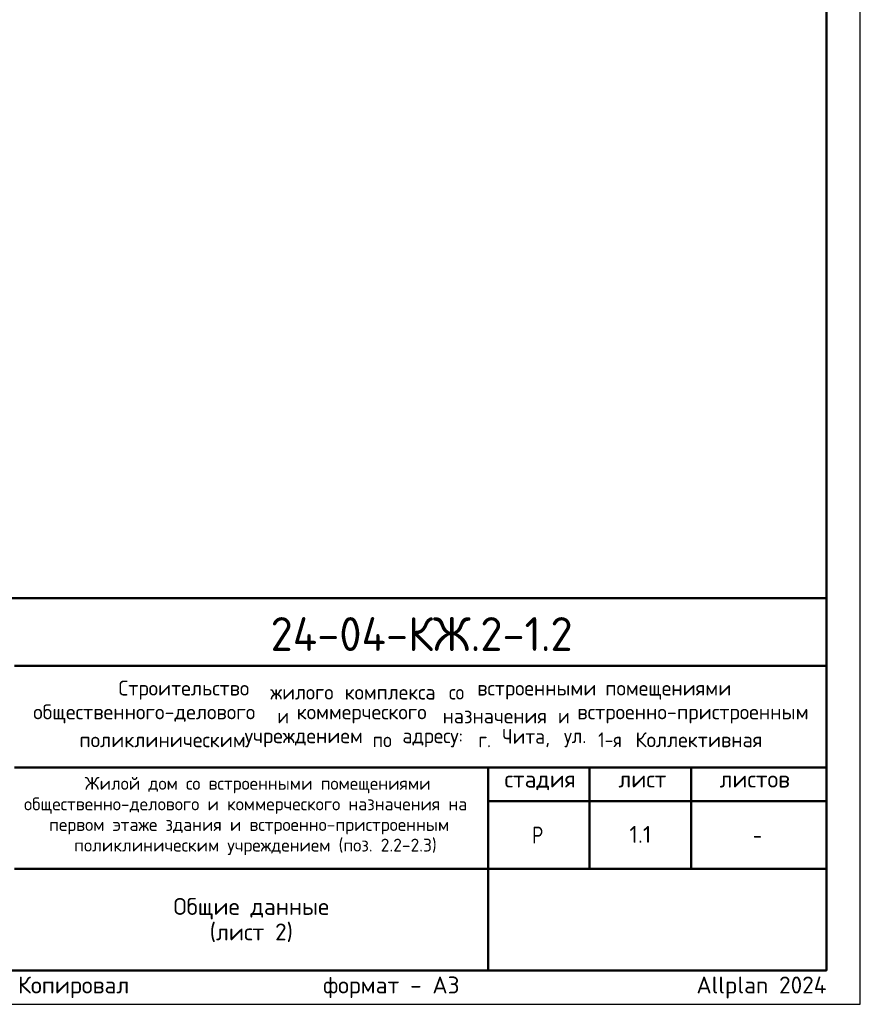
# Model space of a CAD drawing. Header units: millimetres. Extents: x 0 to 50400, y 0 to 35640.
# Tile 3 of 4: x 35493 to 50400, y 0 to 17454. Entities that reach past the tile are written whole.
import ezdxf

# ---------------------------------------------------------------- set-up
doc = ezdxf.new("R2010")
doc.units = ezdxf.units.MM
doc.layers.add('Standard', color=7, linetype='Continuous', lineweight=25)
doc.layers.add('Надписи', color=7, linetype='Continuous', lineweight=25)
doc.styles.add('ARIAL', font='arial.ttf')
doc.styles.add('ISOCPEUR', font='isocpeur.ttf')

msp = doc.modelspace()

# ---------------------------------------------------------------- linework, layer by layer
at = {"layer": 'Standard', "color": 7, "linetype": 'Continuous', "lineweight": 50, "transparency": 33554687}
for p, q in [((27600, 7200), (49800, 7200)), ((35400, 6000), (49800, 6000)), ((35400, 4200), (49800, 4200)), ((43800, 2400), (43800, 4200)), ((45600, 2400), (45600, 4200)), ((47400, 2400), (47400, 4200)), ((43800, 3600), (49800, 3600)), ((35400, 2400), (49800, 2400)), ((43800, 600), (43800, 2400)), ((43800, 600), (43800, 2400))]:
    msp.add_line(p, q, dxfattribs=at)
at = {"layer": 'Standard', "color": 7, "linetype": 'Continuous', "lineweight": 25, "transparency": 33554687}
for p, q in [((49800, 600), (49800, 7200)), ((27600, 600), (49800, 600)), ((27600, 600), (49800, 600)), ((27600, 600), (49800, 600))]:
    msp.add_line(p, q, dxfattribs=at)
msp.add_lwpolyline([(0, 0), (50400, 0), (50400, 35640), (0, 35640), (0, 0)], close=True, dxfattribs=at)
msp.add_lwpolyline([(0, 0), (50400, 0), (50400, 35640), (0, 35640), (0, 0)], close=True, dxfattribs=at)
msp.add_lwpolyline([(0, 0), (50400, 0), (50400, 35640), (0, 35640), (0, 0)], close=True, dxfattribs=at)
at = {"layer": 'Standard', "color": 7, "linetype": 'Continuous', "lineweight": 50, "transparency": 33554687}
msp.add_lwpolyline([(2400, 35040), (49800, 35040), (49800, 600), (2400, 600), (2400, 35040)], close=True, dxfattribs=at)

# ---------------------------------------------------------------- texts
at = {"layer": 'Standard', "color": 7, "linetype": 'Continuous', "lineweight": 50, "transparency": 33554687, "insert": (39942, 6262), "char_height": 600, "width": 5924.13, "attachment_point": 7, "style": 'ISOCPEUR'}
msp.add_mtext('\\W0.96;24-04-КЖ.2-1.2', dxfattribs=at)
at = {"layer": 'Standard', "color": 7, "linetype": 'Continuous', "lineweight": 25, "transparency": 33554687, "attachment_point": 7, "style": 'ISOCPEUR'}
for s, insert, char_height, width in [('\\W0.98;Строительство ', (37245, 5402), 264, 2820.83), ('\\W0.96;жилого ', (39937, 5402), 264, 1446.12), ('\\W0.97;комплекса ', (41257, 5402), 264, 1975.29), ('\\W0.90;со ', (43105, 5402), 264, 620.97), ('\\W0.98;встроенными ', (43607, 5402), 264, 2398.16), ('\\W0.98;помещениями', (45877, 5402), 264, 2292.21), ('\\W0.99;общественного-делового ', (35733, 4980), 264, 4457.19), ('\\W0.87;и ', (40063, 4980), 264, 457.48), ('\\W0.98;коммерческого ', (40406, 4980), 264, 2714.91), ('\\W0.97;назначения ', (42993, 4980), 264, 2173.24), ('\\W0.87;и ', (45039, 4980), 264, 457.46), ('\\W0.99;встроенно-пристроенным', (45382, 4980), 264, 4298.92), ('\\W0.98;поликлиническим ', (36552, 4557), 264, 3058.06), ('\\W0.98;учреждением ', (39482, 4557), 264, 2397.9), ('\\W0.91;по ', (41752, 4557), 264, 647.69), ('\\W0.96;адресу: ', (42280, 4557), 264, 1472.67), ('\\W0.89;г. ', (43627, 4557), 264, 539.49), ('\\W0.95;Чита, ', (44049, 4557), 264, 1221.07), ('\\W0.92;ул. ', (45145, 4557), 264, 728.23), ('\\W0.86;1-я ', (45752, 4557), 264, 773.52), ('\\W0.98;Коллективная', (46412, 4557), 264, 2450.61), ('\\W0.99;стадия    лист     листов', (44091, 3795), 300, 5247.11), ('\\W0.80;Р', (44580, 2850), 300, 359.84), ('\\W0.78;-', (48495, 2850), 300, 326.39)]:
    msp.add_mtext(s, dxfattribs=dict(at, insert=insert, char_height=char_height, width=width))
at = {"layer": 'Standard', "color": 7, "linetype": 'Continuous', "lineweight": 18, "transparency": 33554687, "char_height": 228, "attachment_point": 7, "style": 'ISOCPEUR'}
for s, insert, width in [('\\W0.99;Жилой дом со встроенными помещениями', (36647, 3741), 6015.25), ('\\W0.99;общественно-делового и коммерческого назначения на', (35570, 3376), 8168.16), ('\\W0.99;первом этаже здания и встроенно-пристроенным', (36015, 3011), 7279.77), ('\\W0.99;поликлиническим учреждением (поз. 2.2-2.3)', (36459, 2646), 6390.3)]:
    msp.add_mtext(s, dxfattribs=dict(at, insert=insert, width=width))
at = {"layer": 'Standard', "color": 7, "linetype": 'Continuous', "lineweight": 25, "transparency": 33554687, "insert": (39600, 1885), "char_height": 300, "width": 2804.77, "attachment_point": 2, "line_spacing_factor": 0.903614, "style": 'ARIAL'}
msp.add_mtext('\\A1;{\\fISOCPEUR|i0|b0;\\H300.000000;\\W1.000000;\\C7;Общие данные}\\P{\\fISOCPEUR|i0|b0;\\H300.000000;\\W1.000000;\\C7;(лист 2)}\\P', dxfattribs=at)
at = {"layer": 'Standard', "color": 8, "linetype": 'Continuous', "lineweight": 13, "transparency": 33554687, "insert": (49800, 297), "char_height": 300, "width": 14099.36, "attachment_point": 6, "style": 'ISOCPEUR'}
msp.add_mtext('\\A1;{\\fISOCPEUR|i0|b0;\\H300.000000;\\W1.000000;\\C8;Копировал                  формат - А3                      Allplan 2024}\\P', dxfattribs=at)
at = {"layer": 'Надписи', "color": 7, "linetype": 'Continuous', "lineweight": 13, "transparency": 33554687, "insert": (46500, 3012), "char_height": 300, "width": 492.63, "attachment_point": 5, "style": 'ISOCPEUR'}
msp.add_mtext('\\A1;{\\fISOCPEUR|i0|b0;\\H300.000000;\\W1.000000;\\C7;1.1}\\P', dxfattribs=at)

doc.saveas('drawing.dxf')
